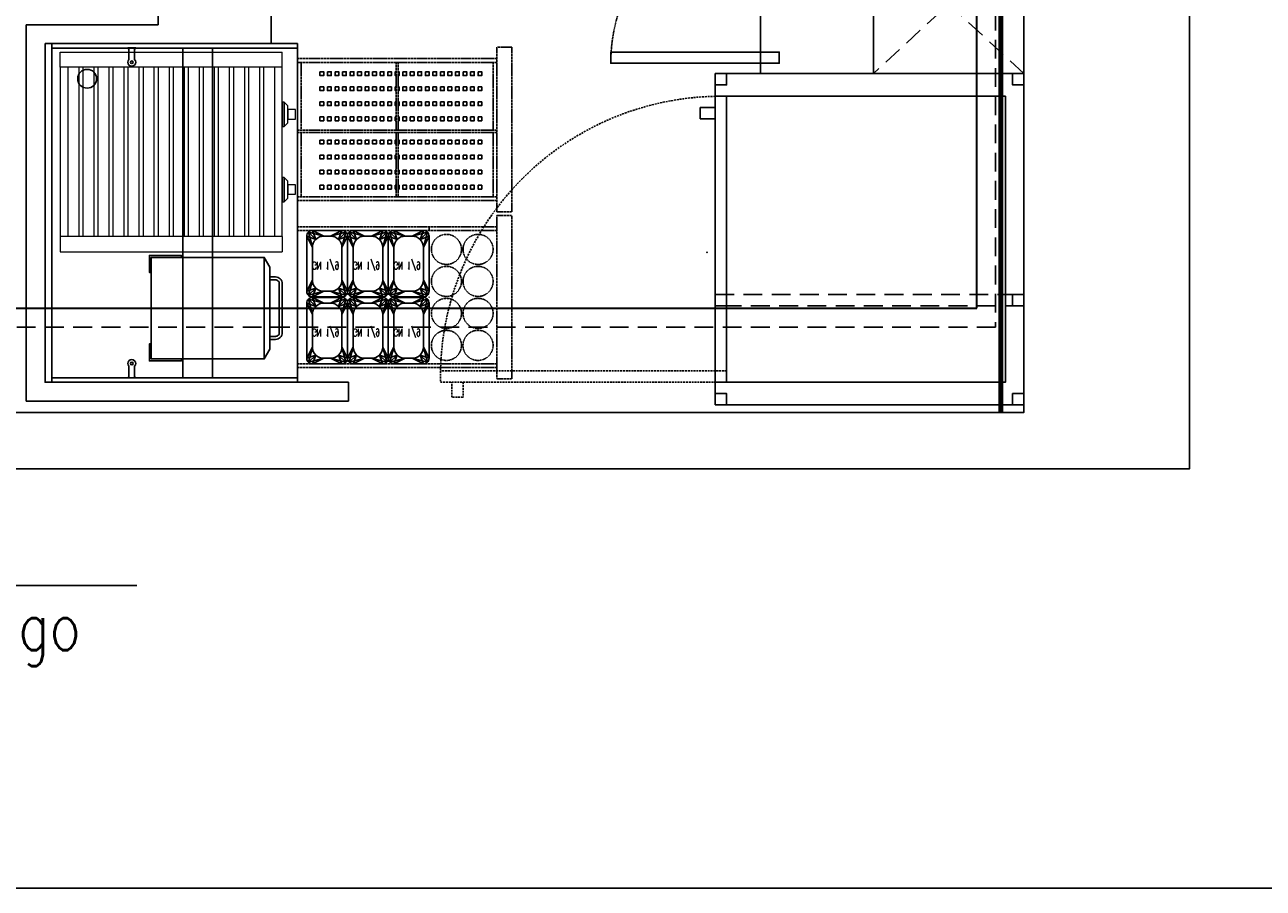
# Model space of a CAD drawing. Header units: millimetres. Extents: x -7934 to 14836, y -13910 to -10668.
# Tile 35 of 42: x 10162 to 10491, y -13826 to -13597. Entities that reach past the tile are written whole.
import ezdxf
from ezdxf.enums import TextEntityAlignment as Align

# ---------------------------------------------------------------- set-up
doc = ezdxf.new("R2010")
doc.units = ezdxf.units.MM
for name, pattern in [('DASH', [0.75, 0.5, -0.25]), ('DASHED', [0.75, 0.5, -0.25]), ('DASHED2', [0.375, 0.25, -0.125])]:
    doc.linetypes.add(name, pattern=pattern)
doc.layers.add('A_Podkład', color=253, linetype='Continuous', transparency=0.4)
doc.layers.add('INSTAL', color=50, linetype='Continuous')
doc.layers.add('NIEBIESKA', color=4, linetype='Continuous')
doc.layers.add('INSTAL DLP', color=70, linetype='Continuous', lineweight=70)
doc.styles.add('JACEK_07', font='SIMPLEX.SHX', dxfattribs={"width": 0.7})
doc.styles.add('ROMANS wym', font='ROMANS.SHX', dxfattribs={"width": 0.75, "height": 25})

# ---------------------------------------------------------------- blocks, each defined once
blk = doc.blocks.new('Kontakt_grill')
at = {"color": 253, "true_color": 0x9e9e9e}
for points in [[(0, -8), (-0.5, -8), (-0.5, 0.5), (4, 0.5), (4, 0), (0, 0)], [(27, -8), (27.5, -8), (27.5, 0.5), (23, 0.5), (23, 0), (27, 0)]]:
    blk.add_lwpolyline(points, close=True, dxfattribs=at)
for points in [[(0, 0), (27, 0), (27, -30), (0, -30), (0, 0)], [(0, -30), (2.6, -31.5), (24.4, -31.5), (27, -30)]]:
    blk.add_lwpolyline(points, dxfattribs=at)
for points in [[(21.8, -31.5), (21.8, -33, -0.414214), (20, -34.8), (7, -34.8, -0.414214), (5.2, -33), (5.2, -31.5)], [(21, -31.5), (21, -33, -0.414214), (20, -34), (7, -34, -0.414214), (6, -33), (6, -31.5)]]:
    blk.add_lwpolyline(points, format="xyb", dxfattribs=at)
blk = doc.blocks.new('Roller_Grill')
at = {"color": 253, "lineweight": 0, "true_color": 0x9e9e9e}
for p, q in [((0, 0), (0, -59)), ((4, 0), (0, 0)), ((4, -59), (4, 0)), ((4, 0), (49, 0)), ((49, -59), (49, 0)), ((49, 0), (53, 0)), ((53, 0), (53, -59)), ((4, -5), (4, -2)), ((4, -2), (49, -2)), ((49, -5), (4, -5)), ((4, -9), (4, -6)), ((4, -6), (49, -6)), ((49, -9), (4, -9)), ((4, -13), (4, -10)), ((4, -10), (49, -10)), ((49, -13), (4, -13)), ((4, -17), (4, -14)), ((4, -14), (49, -14)), ((49, -17), (4, -17)), ((4, -21), (4, -18)), ((4, -18), (49, -18)), ((49, -21), (4, -21)), ((4, -25), (4, -22)), ((4, -22), (49, -22)), ((49, -25), (4, -25)), ((4, -29), (4, -26)), ((4, -26), (49, -26)), ((49, -29), (4, -29)), ((4, -33), (4, -30)), ((4, -30), (49, -30)), ((49, -33), (4, -33)), ((4, -37), (4, -34)), ((4, -34), (49, -34)), ((49, -37), (4, -37)), ((4, -41), (4, -38)), ((4, -38), (49, -38)), ((49, -41), (4, -41)), ((4, -45), (4, -42)), ((4, -42), (49, -42)), ((49, -45), (4, -45)), ((4, -49), (4, -46)), ((4, -46), (49, -46)), ((49, -49), (4, -49)), ((4, -53), (4, -50)), ((4, -50), (49, -50)), ((49, -53), (4, -53)), ((4, -57), (4, -54)), ((4, -54), (49, -54)), ((4, -59), (0, -59)), ((49, -57), (4, -57)), ((49, -59), (4, -59)), ((49, -59), (53, -59))]:
    blk.add_line(p, q, dxfattribs=at)
for points in [[(13.25, -59), (19.75, -59), (19.75, -59.5), (13.25, -59.5), (13.25, -59)], [(33.25, -59), (39.75, -59), (39.75, -59.5), (33.25, -59.5), (33.25, -59)]]:
    blk.add_lwpolyline(points, dxfattribs=at)
for points in [[(13.25, -59.5), (19.75, -59.5), (18.75, -60.5), (14.25, -60.5)], [(15.25, -60.5), (17.75, -60.5), (17.75, -62.5), (15.25, -62.5)], [(33.25, -59.5), (39.75, -59.5), (38.75, -60.5), (34.25, -60.5)], [(35.25, -60.5), (37.75, -60.5), (37.75, -62.5), (35.25, -62.5)]]:
    blk.add_lwpolyline(points, close=True, dxfattribs=at)
blk = doc.blocks.new('GN_1-9')
for points in [[(1.5, 17.67), (9.33, 17.67, -0.414214), (10.83, 16.17), (10.83, 1.5, -0.414214), (9.33, 0), (1.5, 0, -0.414214), (0, 1.5), (0, 16.17, -0.414214)], [(4.5, 16.17), (6.33, 16.17, -0.414214), (9.33, 13.17), (9.33, 4.5, -0.414214), (6.33, 1.5), (4.5, 1.5, -0.414214), (1.5, 4.5), (1.5, 13.17, -0.414214)]]:
    blk.add_lwpolyline(points, format="xyb", close=True)
at = {"color": 252}
for points in [[(0, 16.17), (1.5, 13.17), (0.44, 17.23), (2.38, 15.29), (1.5, 17.67), (4.5, 16.17)], [(10.83, 16.17), (9.33, 13.17), (10.39, 17.23), (8.45, 15.29), (9.33, 17.67), (6.33, 16.17)], [(0, 1.5), (1.5, 4.5), (0.44, 0.44), (2.38, 2.38), (1.5, 0), (4.5, 1.5)], [(10.83, 1.5), (9.33, 4.5), (10.39, 0.44), (8.45, 2.38), (9.33, 0), (6.33, 1.5)]]:
    blk.add_lwpolyline(points, dxfattribs=at)
at = {"color": 253, "true_color": 0x9e9e9e}
for points in [[(1.5, 13.17), (0, 16.17), (2.38, 15.29), (0.44, 17.23), (4.5, 16.17), (1.5, 17.67)], [(9.33, 13.17), (10.83, 16.17), (8.45, 15.29), (10.39, 17.23), (6.33, 16.17), (9.33, 17.67)], [(1.5, 4.5), (0, 1.5), (2.38, 2.38), (0.44, 0.44), (4.5, 1.5), (1.5, 0)], [(9.33, 4.5), (10.83, 1.5), (8.45, 2.38), (10.39, 0.44), (6.33, 1.5), (9.33, 0)]]:
    blk.add_lwpolyline(points, dxfattribs=at)
at = {"insert": (5, 9), "char_height": 2, "width": 29.2426, "attachment_point": 5, "style": 'JACEK_07'}
blk.add_mtext('GN 1/9', dxfattribs=at)
blk = doc.blocks.new('Podstawa pod piece')
at = {"linetype": 'Continuous', "lineweight": 25}
for points in [[(0, -82), (88, -82), (88, 0), (0, 0), (0, -82)], [(0, 0), (3, 0), (3, -3), (0, -3)], [(88, 0), (85, 0), (85, -3), (88, -3)], [(0, -82), (3, -82), (3, -79), (0, -79)], [(88, -82), (85, -82), (85, -79), (88, -79)]]:
    blk.add_lwpolyline(points, dxfattribs=at)
for points in [[(61.7, 0), (58.7, 0), (58.7, -3), (61.7, -3)], [(61.7, -82), (58.7, -82), (58.7, -79), (61.7, -79)]]:
    blk.add_lwpolyline(points, close=True, dxfattribs=at)
at = {"linetype": 'DASHED2', "ltscale": 20}
blk.add_lwpolyline([(58.7, 0), (61.7, 0), (61.7, -82), (58.7, -82)], close=True, dxfattribs=at)
blk = doc.blocks.new('podkład')
at = {"layer": 'A_Podkład'}
for p, q in [((630, -1036.01), (630, -1126.02)), ((660, -1131), (660, -1036)), ((595, -1126.01), (595, -1226)), ((630, -1126.02), (595, -1126.01)), ((600, -1131), (660, -1131)), ((600, -1221), (600, -1131)), ((621.95, -1132.27), (621.95, -1132.12)), ((622.25, -1132.12), (621.95, -1132.12)), ((621.95, -1132.27), (622.25, -1132.27)), ((623.75, -1132.12), (622.25, -1132.12)), ((622.25, -1132.12), (622.25, -1132.42)), ((622.25, -1132.42), (622.25, -1135.24)), ((624.05, -1132.12), (623.75, -1132.12)), ((623.75, -1132.42), (623.75, -1132.12)), ((623.75, -1132.27), (624.05, -1132.27)), ((623.75, -1135.24), (623.75, -1132.42)), ((624.05, -1132.27), (624.05, -1132.12)), ((667, -1136), (668, -1136)), ((702, -1180.7), (702, -1179.7)), ((702, -1198.3), (702, -1198.5)), ((622.25, -1216.76), (622.25, -1219.57)), ((623.75, -1219.57), (623.75, -1216.76)), ((621.95, -1219.72), (621.95, -1219.87)), ((622.25, -1219.72), (621.95, -1219.72)), ((621.95, -1219.87), (622.25, -1219.87)), ((622.25, -1219.57), (622.25, -1219.87)), ((622.25, -1219.87), (623.75, -1219.87)), ((623.75, -1219.87), (623.75, -1219.57)), ((624.05, -1219.72), (623.75, -1219.72)), ((623.75, -1219.87), (624.05, -1219.87)), ((624.05, -1219.72), (624.05, -1219.87)), ((680.6, -1221), (600, -1221)), ((680.6, -1226), (680.6, -1221)), ((595, -1226), (680.6, -1226))]:
    blk.add_line(p, q, dxfattribs=at)
at = {"layer": 'A_Podkład', "linetype": 'DASHED2', "ltscale": 20}
for p, q in [((860, -1102), (820, -1139)), ((860, -1139), (820, -1102))]:
    blk.add_line(p, q, dxfattribs=at)
at = {"layer": 'A_Podkład', "linetype": 'DASHED', "ltscale": 0.2}
for p, q in [((720, -1135), (667, -1135)), ((720, -1132), (720, -1175.7)), ((724, -1132), (720, -1132)), ((724, -1175.7), (724, -1132)), ((720, -1136), (667, -1136)), ((668, -1136), (668, -1154)), ((693.2, -1154), (693.2, -1136)), ((693.8, -1154), (693.8, -1136)), ((719, -1145), (719, -1136)), ((719, -1154), (719, -1136)), ((720, -1136), (720, -1171.7)), ((693.8, -1154), (667, -1154)), ((693.8, -1154.6), (667, -1154.6)), ((668, -1154.6), (668, -1171.7)), ((668, -1154.6), (668, -1171.7)), ((693.2, -1171.7), (693.2, -1154.6)), ((720, -1154), (693.8, -1154)), ((693.8, -1171.7), (693.8, -1154.6)), ((720, -1154.6), (693.8, -1154.6)), ((719, -1171.7), (719, -1154.6)), ((719, -1171.7), (719, -1163.6)), ((720, -1171.7), (667, -1171.7)), ((720, -1172.7), (667, -1172.7)), ((720, -1171.7), (719, -1171.7)), ((720, -1175.7), (724, -1175.7)), ((720, -1176.7), (724, -1176.7)), ((720, -1176.7), (720, -1220.1)), ((724, -1220.1), (724, -1176.7)), ((720, -1179.7), (667.17, -1179.7)), ((720, -1180.7), (667.17, -1180.7)), ((720, -1216.1), (667, -1216.1)), ((720, -1217.1), (667, -1217.1)), ((720, -1220.1), (724, -1220.1))]:
    blk.add_line(p, q, dxfattribs=at)
at = {"layer": 'A_Podkład'}
for points in [[(449, -1244), (904, -1244), (904, 0), (0, 0), (0, -1244), (252, -1244)], [(860, -1044), (860, -1139), (790, -1139), (790, -1044), (860, -1044)], [(778, -1145), (778, -1221), (855.1, -1221), (855.1, -1145), (778, -1145)]]:
    blk.add_lwpolyline(points, dxfattribs=at)
for points in [[(44, -1229), (860, -1229), (860, -44), (44, -44)], [(860, -1102), (860, -1139), (820, -1139), (820, -1102)], [(600, -1131), (600, -1221), (601.8, -1221), (601.8, -1131)], [(600, -1131), (600, -1221), (667, -1221), (667, -1131)], [(667, -1132.2), (667, -1131), (601.8, -1131), (601.8, -1132.2)], [(644.49, -1132.2), (644.49, -1219.8), (636.59, -1219.8), (636.59, -1132.2)], [(750.25, -1133.25), (795, -1133.25), (795, -1136.25), (750.25, -1136.25)], [(778, -1148), (778, -1151), (774, -1151), (774, -1148)], [(778, -1145), (778, -1221), (781, -1221), (781, -1145)], [(667, -1219.8), (667, -1221), (601.8, -1221), (601.8, -1219.8)]]:
    blk.add_lwpolyline(points, close=True, dxfattribs=at)
at = {"layer": 'A_Podkład', "color": 253, "true_color": 0x9e9e9e}
for points in [[(673, -1138.5), (674, -1138.5), (674, -1139.5), (673, -1139.5)], [(675, -1138.5), (676, -1138.5), (676, -1139.5), (675, -1139.5)], [(677, -1138.5), (678, -1138.5), (678, -1139.5), (677, -1139.5)], [(677, -1138.5), (678, -1138.5), (678, -1139.5), (677, -1139.5)], [(679, -1138.5), (680, -1138.5), (680, -1139.5), (679, -1139.5)], [(681, -1138.5), (682, -1138.5), (682, -1139.5), (681, -1139.5)], [(683, -1138.5), (684, -1138.5), (684, -1139.5), (683, -1139.5)], [(685, -1138.5), (686, -1138.5), (686, -1139.5), (685, -1139.5)], [(687, -1138.5), (688, -1138.5), (688, -1139.5), (687, -1139.5)], [(689, -1138.5), (690, -1138.5), (690, -1139.5), (689, -1139.5)], [(691, -1138.5), (692, -1138.5), (692, -1139.5), (691, -1139.5)], [(695, -1138.5), (696, -1138.5), (696, -1139.5), (695, -1139.5)], [(697, -1138.5), (698, -1138.5), (698, -1139.5), (697, -1139.5)], [(699, -1138.5), (700, -1138.5), (700, -1139.5), (699, -1139.5)], [(701, -1138.5), (702, -1138.5), (702, -1139.5), (701, -1139.5)], [(703, -1138.5), (704, -1138.5), (704, -1139.5), (703, -1139.5)], [(705, -1138.5), (706, -1138.5), (706, -1139.5), (705, -1139.5)], [(707, -1138.5), (708, -1138.5), (708, -1139.5), (707, -1139.5)], [(709, -1138.5), (710, -1138.5), (710, -1139.5), (709, -1139.5)], [(711, -1138.5), (712, -1138.5), (712, -1139.5), (711, -1139.5)], [(711, -1138.5), (712, -1138.5), (712, -1139.5), (711, -1139.5)], [(713, -1138.5), (714, -1138.5), (714, -1139.5), (713, -1139.5)], [(715, -1138.5), (716, -1138.5), (716, -1139.5), (715, -1139.5)], [(673, -1142.5), (674, -1142.5), (674, -1143.5), (673, -1143.5)], [(675, -1142.5), (676, -1142.5), (676, -1143.5), (675, -1143.5)], [(677, -1142.5), (678, -1142.5), (678, -1143.5), (677, -1143.5)], [(677, -1142.5), (678, -1142.5), (678, -1143.5), (677, -1143.5)], [(679, -1142.5), (680, -1142.5), (680, -1143.5), (679, -1143.5)], [(681, -1142.5), (682, -1142.5), (682, -1143.5), (681, -1143.5)], [(683, -1142.5), (684, -1142.5), (684, -1143.5), (683, -1143.5)], [(685, -1142.5), (686, -1142.5), (686, -1143.5), (685, -1143.5)], [(687, -1142.5), (688, -1142.5), (688, -1143.5), (687, -1143.5)], [(689, -1142.5), (690, -1142.5), (690, -1143.5), (689, -1143.5)], [(691, -1142.5), (692, -1142.5), (692, -1143.5), (691, -1143.5)], [(695, -1142.5), (696, -1142.5), (696, -1143.5), (695, -1143.5)], [(697, -1142.5), (698, -1142.5), (698, -1143.5), (697, -1143.5)], [(699, -1142.5), (700, -1142.5), (700, -1143.5), (699, -1143.5)], [(701, -1142.5), (702, -1142.5), (702, -1143.5), (701, -1143.5)], [(703, -1142.5), (704, -1142.5), (704, -1143.5), (703, -1143.5)], [(705, -1142.5), (706, -1142.5), (706, -1143.5), (705, -1143.5)], [(707, -1142.5), (708, -1142.5), (708, -1143.5), (707, -1143.5)], [(709, -1142.5), (710, -1142.5), (710, -1143.5), (709, -1143.5)], [(711, -1142.5), (712, -1142.5), (712, -1143.5), (711, -1143.5)], [(711, -1142.5), (712, -1142.5), (712, -1143.5), (711, -1143.5)], [(713, -1142.5), (714, -1142.5), (714, -1143.5), (713, -1143.5)], [(715, -1142.5), (716, -1142.5), (716, -1143.5), (715, -1143.5)], [(673, -1146.5), (674, -1146.5), (674, -1147.5), (673, -1147.5)], [(675, -1146.5), (676, -1146.5), (676, -1147.5), (675, -1147.5)], [(677, -1146.5), (678, -1146.5), (678, -1147.5), (677, -1147.5)], [(677, -1146.5), (678, -1146.5), (678, -1147.5), (677, -1147.5)], [(679, -1146.5), (680, -1146.5), (680, -1147.5), (679, -1147.5)], [(681, -1146.5), (682, -1146.5), (682, -1147.5), (681, -1147.5)], [(683, -1146.5), (684, -1146.5), (684, -1147.5), (683, -1147.5)], [(685, -1146.5), (686, -1146.5), (686, -1147.5), (685, -1147.5)], [(687, -1146.5), (688, -1146.5), (688, -1147.5), (687, -1147.5)], [(689, -1146.5), (690, -1146.5), (690, -1147.5), (689, -1147.5)], [(691, -1146.5), (692, -1146.5), (692, -1147.5), (691, -1147.5)], [(695, -1146.5), (696, -1146.5), (696, -1147.5), (695, -1147.5)], [(697, -1146.5), (698, -1146.5), (698, -1147.5), (697, -1147.5)], [(699, -1146.5), (700, -1146.5), (700, -1147.5), (699, -1147.5)], [(701, -1146.5), (702, -1146.5), (702, -1147.5), (701, -1147.5)], [(703, -1146.5), (704, -1146.5), (704, -1147.5), (703, -1147.5)], [(705, -1146.5), (706, -1146.5), (706, -1147.5), (705, -1147.5)], [(707, -1146.5), (708, -1146.5), (708, -1147.5), (707, -1147.5)], [(709, -1146.5), (710, -1146.5), (710, -1147.5), (709, -1147.5)], [(711, -1146.5), (712, -1146.5), (712, -1147.5), (711, -1147.5)], [(711, -1146.5), (712, -1146.5), (712, -1147.5), (711, -1147.5)], [(713, -1146.5), (714, -1146.5), (714, -1147.5), (713, -1147.5)], [(715, -1146.5), (716, -1146.5), (716, -1147.5), (715, -1147.5)], [(673, -1150.5), (674, -1150.5), (674, -1151.5), (673, -1151.5)], [(675, -1150.5), (676, -1150.5), (676, -1151.5), (675, -1151.5)], [(677, -1150.5), (678, -1150.5), (678, -1151.5), (677, -1151.5)], [(677, -1150.5), (678, -1150.5), (678, -1151.5), (677, -1151.5)], [(679, -1150.5), (680, -1150.5), (680, -1151.5), (679, -1151.5)], [(681, -1150.5), (682, -1150.5), (682, -1151.5), (681, -1151.5)], [(683, -1150.5), (684, -1150.5), (684, -1151.5), (683, -1151.5)], [(685, -1150.5), (686, -1150.5), (686, -1151.5), (685, -1151.5)], [(687, -1150.5), (688, -1150.5), (688, -1151.5), (687, -1151.5)], [(689, -1150.5), (690, -1150.5), (690, -1151.5), (689, -1151.5)], [(691, -1150.5), (692, -1150.5), (692, -1151.5), (691, -1151.5)], [(695, -1150.5), (696, -1150.5), (696, -1151.5), (695, -1151.5)], [(697, -1150.5), (698, -1150.5), (698, -1151.5), (697, -1151.5)], [(699, -1150.5), (700, -1150.5), (700, -1151.5), (699, -1151.5)], [(701, -1150.5), (702, -1150.5), (702, -1151.5), (701, -1151.5)], [(703, -1150.5), (704, -1150.5), (704, -1151.5), (703, -1151.5)], [(705, -1150.5), (706, -1150.5), (706, -1151.5), (705, -1151.5)], [(707, -1150.5), (708, -1150.5), (708, -1151.5), (707, -1151.5)], [(709, -1150.5), (710, -1150.5), (710, -1151.5), (709, -1151.5)], [(711, -1150.5), (712, -1150.5), (712, -1151.5), (711, -1151.5)], [(711, -1150.5), (712, -1150.5), (712, -1151.5), (711, -1151.5)], [(713, -1150.5), (714, -1150.5), (714, -1151.5), (713, -1151.5)], [(715, -1150.5), (716, -1150.5), (716, -1151.5), (715, -1151.5)], [(673, -1156.65), (674, -1156.65), (674, -1157.65), (673, -1157.65)], [(675, -1156.65), (676, -1156.65), (676, -1157.65), (675, -1157.65)], [(677, -1156.65), (678, -1156.65), (678, -1157.65), (677, -1157.65)], [(677, -1156.65), (678, -1156.65), (678, -1157.65), (677, -1157.65)], [(679, -1156.65), (680, -1156.65), (680, -1157.65), (679, -1157.65)], [(681, -1156.65), (682, -1156.65), (682, -1157.65), (681, -1157.65)], [(683, -1156.65), (684, -1156.65), (684, -1157.65), (683, -1157.65)], [(685, -1156.65), (686, -1156.65), (686, -1157.65), (685, -1157.65)], [(687, -1156.65), (688, -1156.65), (688, -1157.65), (687, -1157.65)], [(689, -1156.65), (690, -1156.65), (690, -1157.65), (689, -1157.65)], [(691, -1156.65), (692, -1156.65), (692, -1157.65), (691, -1157.65)], [(695, -1156.65), (696, -1156.65), (696, -1157.65), (695, -1157.65)], [(697, -1156.65), (698, -1156.65), (698, -1157.65), (697, -1157.65)], [(699, -1156.65), (700, -1156.65), (700, -1157.65), (699, -1157.65)], [(701, -1156.65), (702, -1156.65), (702, -1157.65), (701, -1157.65)], [(703, -1156.65), (704, -1156.65), (704, -1157.65), (703, -1157.65)], [(705, -1156.65), (706, -1156.65), (706, -1157.65), (705, -1157.65)], [(707, -1156.65), (708, -1156.65), (708, -1157.65), (707, -1157.65)], [(709, -1156.65), (710, -1156.65), (710, -1157.65), (709, -1157.65)], [(711, -1156.65), (712, -1156.65), (712, -1157.65), (711, -1157.65)], [(711, -1156.65), (712, -1156.65), (712, -1157.65), (711, -1157.65)], [(713, -1156.65), (714, -1156.65), (714, -1157.65), (713, -1157.65)], [(715, -1156.65), (716, -1156.65), (716, -1157.65), (715, -1157.65)], [(673, -1160.65), (674, -1160.65), (674, -1161.65), (673, -1161.65)], [(675, -1160.65), (676, -1160.65), (676, -1161.65), (675, -1161.65)], [(677, -1160.65), (678, -1160.65), (678, -1161.65), (677, -1161.65)], [(677, -1160.65), (678, -1160.65), (678, -1161.65), (677, -1161.65)], [(679, -1160.65), (680, -1160.65), (680, -1161.65), (679, -1161.65)], [(681, -1160.65), (682, -1160.65), (682, -1161.65), (681, -1161.65)], [(683, -1160.65), (684, -1160.65), (684, -1161.65), (683, -1161.65)], [(685, -1160.65), (686, -1160.65), (686, -1161.65), (685, -1161.65)], [(687, -1160.65), (688, -1160.65), (688, -1161.65), (687, -1161.65)], [(689, -1160.65), (690, -1160.65), (690, -1161.65), (689, -1161.65)], [(691, -1160.65), (692, -1160.65), (692, -1161.65), (691, -1161.65)], [(695, -1160.65), (696, -1160.65), (696, -1161.65), (695, -1161.65)], [(697, -1160.65), (698, -1160.65), (698, -1161.65), (697, -1161.65)], [(699, -1160.65), (700, -1160.65), (700, -1161.65), (699, -1161.65)], [(701, -1160.65), (702, -1160.65), (702, -1161.65), (701, -1161.65)], [(703, -1160.65), (704, -1160.65), (704, -1161.65), (703, -1161.65)], [(705, -1160.65), (706, -1160.65), (706, -1161.65), (705, -1161.65)], [(707, -1160.65), (708, -1160.65), (708, -1161.65), (707, -1161.65)], [(709, -1160.65), (710, -1160.65), (710, -1161.65), (709, -1161.65)], [(711, -1160.65), (712, -1160.65), (712, -1161.65), (711, -1161.65)], [(711, -1160.65), (712, -1160.65), (712, -1161.65), (711, -1161.65)], [(713, -1160.65), (714, -1160.65), (714, -1161.65), (713, -1161.65)], [(715, -1160.65), (716, -1160.65), (716, -1161.65), (715, -1161.65)], [(673, -1164.65), (674, -1164.65), (674, -1165.65), (673, -1165.65)], [(675, -1164.65), (676, -1164.65), (676, -1165.65), (675, -1165.65)], [(677, -1164.65), (678, -1164.65), (678, -1165.65), (677, -1165.65)], [(677, -1164.65), (678, -1164.65), (678, -1165.65), (677, -1165.65)], [(679, -1164.65), (680, -1164.65), (680, -1165.65), (679, -1165.65)], [(681, -1164.65), (682, -1164.65), (682, -1165.65), (681, -1165.65)], [(683, -1164.65), (684, -1164.65), (684, -1165.65), (683, -1165.65)], [(685, -1164.65), (686, -1164.65), (686, -1165.65), (685, -1165.65)], [(687, -1164.65), (688, -1164.65), (688, -1165.65), (687, -1165.65)], [(689, -1164.65), (690, -1164.65), (690, -1165.65), (689, -1165.65)], [(691, -1164.65), (692, -1164.65), (692, -1165.65), (691, -1165.65)], [(695, -1164.65), (696, -1164.65), (696, -1165.65), (695, -1165.65)], [(697, -1164.65), (698, -1164.65), (698, -1165.65), (697, -1165.65)], [(699, -1164.65), (700, -1164.65), (700, -1165.65), (699, -1165.65)], [(701, -1164.65), (702, -1164.65), (702, -1165.65), (701, -1165.65)], [(703, -1164.65), (704, -1164.65), (704, -1165.65), (703, -1165.65)], [(705, -1164.65), (706, -1164.65), (706, -1165.65), (705, -1165.65)], [(707, -1164.65), (708, -1164.65), (708, -1165.65), (707, -1165.65)], [(709, -1164.65), (710, -1164.65), (710, -1165.65), (709, -1165.65)], [(711, -1164.65), (712, -1164.65), (712, -1165.65), (711, -1165.65)], [(711, -1164.65), (712, -1164.65), (712, -1165.65), (711, -1165.65)], [(713, -1164.65), (714, -1164.65), (714, -1165.65), (713, -1165.65)], [(715, -1164.65), (716, -1164.65), (716, -1165.65), (715, -1165.65)], [(673, -1168.65), (674, -1168.65), (674, -1169.65), (673, -1169.65)], [(675, -1168.65), (676, -1168.65), (676, -1169.65), (675, -1169.65)], [(677, -1168.65), (678, -1168.65), (678, -1169.65), (677, -1169.65)], [(677, -1168.65), (678, -1168.65), (678, -1169.65), (677, -1169.65)], [(679, -1168.65), (680, -1168.65), (680, -1169.65), (679, -1169.65)], [(681, -1168.65), (682, -1168.65), (682, -1169.65), (681, -1169.65)], [(683, -1168.65), (684, -1168.65), (684, -1169.65), (683, -1169.65)], [(685, -1168.65), (686, -1168.65), (686, -1169.65), (685, -1169.65)], [(687, -1168.65), (688, -1168.65), (688, -1169.65), (687, -1169.65)], [(689, -1168.65), (690, -1168.65), (690, -1169.65), (689, -1169.65)], [(691, -1168.65), (692, -1168.65), (692, -1169.65), (691, -1169.65)], [(695, -1168.65), (696, -1168.65), (696, -1169.65), (695, -1169.65)], [(697, -1168.65), (698, -1168.65), (698, -1169.65), (697, -1169.65)], [(699, -1168.65), (700, -1168.65), (700, -1169.65), (699, -1169.65)], [(701, -1168.65), (702, -1168.65), (702, -1169.65), (701, -1169.65)], [(703, -1168.65), (704, -1168.65), (704, -1169.65), (703, -1169.65)], [(705, -1168.65), (706, -1168.65), (706, -1169.65), (705, -1169.65)], [(707, -1168.65), (708, -1168.65), (708, -1169.65), (707, -1169.65)], [(709, -1168.65), (710, -1168.65), (710, -1169.65), (709, -1169.65)], [(711, -1168.65), (712, -1168.65), (712, -1169.65), (711, -1169.65)], [(711, -1168.65), (712, -1168.65), (712, -1169.65), (711, -1169.65)], [(713, -1168.65), (714, -1168.65), (714, -1169.65), (713, -1169.65)], [(715, -1168.65), (716, -1168.65), (716, -1169.65), (715, -1169.65)]]:
    blk.add_lwpolyline(points, close=True, dxfattribs=at)
for points in [[(693.2, -1139.5), (693, -1139.5), (693, -1138.5), (693.2, -1138.5)], [(693.8, -1138.5), (694, -1138.5), (694, -1139.5), (693.8, -1139.5)], [(693.2, -1143.5), (693, -1143.5), (693, -1142.5), (693.2, -1142.5)], [(693.8, -1142.5), (694, -1142.5), (694, -1143.5), (693.8, -1143.5)], [(693.2, -1147.5), (693, -1147.5), (693, -1146.5), (693.2, -1146.5)], [(693.8, -1146.5), (694, -1146.5), (694, -1147.5), (693.8, -1147.5)], [(693.2, -1151.5), (693, -1151.5), (693, -1150.5), (693.2, -1150.5)], [(693.8, -1150.5), (694, -1150.5), (694, -1151.5), (693.8, -1151.5)], [(693.2, -1157.65), (693, -1157.65), (693, -1156.65), (693.2, -1156.65)], [(693.8, -1156.65), (694, -1156.65), (694, -1157.65), (693.8, -1157.65)], [(693.2, -1161.65), (693, -1161.65), (693, -1160.65), (693.2, -1160.65)], [(693.8, -1160.65), (694, -1160.65), (694, -1161.65), (693.8, -1161.65)], [(693.2, -1165.65), (693, -1165.65), (693, -1164.65), (693.2, -1164.65)], [(693.8, -1164.65), (694, -1164.65), (694, -1165.65), (693.8, -1165.65)], [(693.2, -1169.65), (693, -1169.65), (693, -1168.65), (693.2, -1168.65)], [(693.8, -1168.65), (694, -1168.65), (694, -1169.65), (693.8, -1169.65)]]:
    blk.add_lwpolyline(points, dxfattribs=at)
at = {"layer": 'A_Podkład', "linetype": 'DASHED'}
for points in [[(705, -1221), (781, -1221), (781, -1218), (705, -1218)], [(708, -1221), (711, -1221), (711, -1225), (708, -1225)]]:
    blk.add_lwpolyline(points, close=True, dxfattribs=at)
at = {"layer": 'A_Podkład'}
for centre, radius in [((611.15, -1140.35), 2.5), ((623, -1135.98), 0.35), ((623, -1216.02), 0.35)]:
    blk.add_circle(centre, radius, dxfattribs=at)
at = {"layer": 'A_Podkład', "linetype": 'DASHED', "ltscale": 0.2}
for centre in [(706.6, -1185.7), (715, -1185.7), (706.6, -1194.2), (715, -1194.2), (706.6, -1202.7), (715, -1202.7), (706.59, -1211.2), (714.99, -1211.2)]:
    blk.add_circle(centre, 4, dxfattribs=at)
at = {"layer": 'A_Podkład', "linetype": 'DASHED', "ltscale": 0.01}
blk.add_arc((795, -1136.25), 44.75, 90, 180, dxfattribs=at)
at = {"layer": 'A_Podkład'}
for centre, start, end in [((623, -1135.98), 135.5847, 44.4153), ((623, -1216.02), 315.5847, 224.4153)]:
    blk.add_arc(centre, 1.05, start, end, dxfattribs=at)
at = {"layer": 'A_Podkład', "linetype": 'DASHED'}
blk.add_arc((779.5, -1219.5), 74.5, 88.8463, 181.1537, dxfattribs=at)
at = {"layer": 'A_Podkład'}
blk.add_point((775.84, -1186.47), dxfattribs=at)
at = {"layer": 'A_Podkład', "xscale": -1}
for name, p, rotation in [('Roller_Grill', (604, -1133.31), 89.99999999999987), ('GN_1-9', (669.5, -1180.67), 180), ('GN_1-9', (680.33, -1180.67), 180), ('GN_1-9', (691.16, -1180.67), 180), ('Kontakt_grill', (628.2, -1187.81), 89.99999999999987), ('GN_1-9', (669.5, -1198.47), 180), ('GN_1-9', (680.33, -1198.47), 180), ('GN_1-9', (691.16, -1198.47), 180)]:
    blk.add_blockref(name, p, dxfattribs=dict(at, rotation=rotation))
at = {"layer": 'A_Podkład', "rotation": 270}
blk.add_blockref('Podstawa pod piece', (860, -1139), dxfattribs=at)

msp = doc.modelspace()

# ---------------------------------------------------------------- block references
at = {"layer": 'A_Podkład', "linetype": 'DASH', "ltscale": 10}
msp.add_blockref('podkład', (9567.24, -12471, 0), dxfattribs=at)

# ---------------------------------------------------------------- next in the draw order: linework, layer by layer
at = {"linetype": 'DASH', "ltscale": 10}
msp.add_lwpolyline([(10419.72, -13151), (10419.72, -13677.34), (9940.15, -13677.34)], dxfattribs=at)
at = {"layer": 'INSTAL', "color": 140, "lineweight": 35}
for p, q in [((10414.72, -13672.34), (10414.72, -13151)), ((9940.15, -13672.34), (10414.72, -13672.34))]:
    msp.add_line(p, q, dxfattribs=at)
at = {"layer": 'INSTAL', "color": 7}
msp.add_line((10191.61, -13745.98), (9931.53, -13745.98), dxfattribs=at)
at = {"layer": 'INSTAL DLP', "lineweight": 80}
msp.add_line((10421.12, -13151, 0), (10421.12, -13700, 0), dxfattribs=at)
at = {"layer": 'NIEBIESKA', "color": 5, "linetype": 'Continuous'}
msp.add_lwpolyline([(9457.14, -12413.95), (11414.68, -12413.95), (11414.68, -13826.45), (9457.14, -13826.45)], close=True, dxfattribs=at)

# ---------------------------------------------------------------- next in the draw order: texts
at = {"layer": 'INSTAL', "color": 7, "linetype": 'ByBlock', "style": 'ROMANS wym', "width": 0.8}
msp.add_text('z funkcją otwierania awaryjnego', height=12.75, dxfattribs=at).set_placement((10065.23, -13758.64), align=Align.MIDDLE)

doc.saveas('drawing.dxf')
